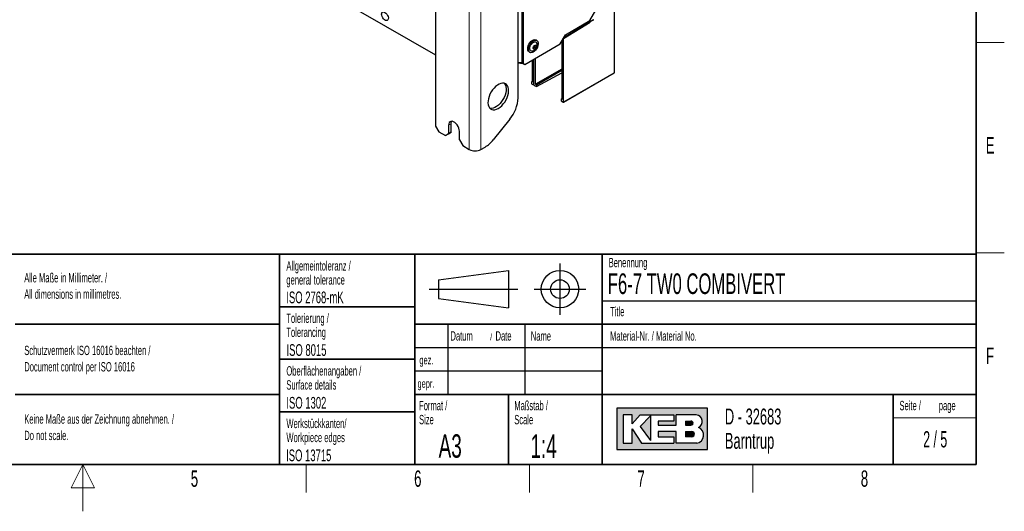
# Paper-space layout 'Blatt2' of a CAD drawing. Header units: millimetres. Extents: x 5 to 418, y 2 to 292.
# Tile 59 of 71: x 203 to 414, y 2 to 107. Entities that reach past the tile are written whole.
import ezdxf

# ---------------------------------------------------------------- set-up
doc = ezdxf.new("R2010")
doc.units = ezdxf.units.MM
doc.layers.add('SLD-0', color=7, linetype='Continuous')
doc.styles.add('SLDTEXTSTYLE1', font='TXT', dxfattribs={"width": 0.605})
doc.styles.add('SLDTEXTSTYLE2', font='TXT', dxfattribs={"width": 0.563})

# ---------------------------------------------------------------- blocks, each defined once
blk = doc.blocks.new('SW_NOTE_0_23')
at = {"layer": 'SLD-0', "color": 0, "char_height": 2, "attachment_point": 1, "style": 'SLDTEXTSTYLE1'}
for s, insert in [('Alle Maße in Millimeter. /', (0, 2.5781354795)), ('All dimensions in millimetres.', (0, -0.9218646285))]:
    blk.add_mtext(s, dxfattribs=dict(at, insert=insert))
blk = doc.blocks.new('SW_NOTE_0_26')
at = {"layer": 'SLD-0', "color": 0, "char_height": 2, "attachment_point": 1, "style": 'SLDTEXTSTYLE1'}
for s, insert in [('Keine Maße aus der Zeichnung abnehmen. /', (0, 2.5781354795)), ('Do not scale.', (0, -0.9218646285))]:
    blk.add_mtext(s, dxfattribs=dict(at, insert=insert))
blk = doc.blocks.new('SW_NOTE_0_27')
at = {"layer": 'SLD-0', "color": 0, "char_height": 2, "attachment_point": 1, "style": 'SLDTEXTSTYLE1'}
for s, insert in [('Schutzvermerk ISO 16016 beachten /', (0, 2.5781354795)), ('Document control per ISO 16016', (0, -0.9218646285))]:
    blk.add_mtext(s, dxfattribs=dict(at, insert=insert))
blk = doc.blocks.new('SW_NOTE_0_28')
at = {"layer": 'SLD-0', "color": 0, "char_height": 2, "attachment_point": 1, "style": 'SLDTEXTSTYLE1'}
for s, insert in [('Werkstückkanten/', (0, 2.5781354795)), ('Workpiece edges', (0, -0.4218645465))]:
    blk.add_mtext(s, dxfattribs=dict(at, insert=insert))
blk = doc.blocks.new('SW_NOTE_0_29')
at = {"layer": 'SLD-0', "color": 0, "char_height": 2, "attachment_point": 1, "style": 'SLDTEXTSTYLE1'}
for s, insert in [('Oberflächenangaben /', (0, 2.5781354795)), ('Surface details', (0, -0.4218645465))]:
    blk.add_mtext(s, dxfattribs=dict(at, insert=insert))
blk = doc.blocks.new('SW_NOTE_0_30')
at = {"layer": 'SLD-0', "color": 0, "char_height": 2, "attachment_point": 1, "style": 'SLDTEXTSTYLE1'}
for s, insert in [('Tolerierung /', (0, 2.5781354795)), ('Tolerancing', (0, -0.4218645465))]:
    blk.add_mtext(s, dxfattribs=dict(at, insert=insert))
blk = doc.blocks.new('SW_NOTE_0_31')
at = {"layer": 'SLD-0', "color": 0, "char_height": 2, "attachment_point": 1, "style": 'SLDTEXTSTYLE1'}
for s, insert in [('Allgemeintoleranz /', (0, 2.5781354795)), ('general tolerance', (0, -0.4218645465))]:
    blk.add_mtext(s, dxfattribs=dict(at, insert=insert))
blk = doc.blocks.new('SW_NOTE_0_32')
at = {"layer": 'SLD-0', "color": 0, "char_height": 2, "attachment_point": 1, "style": 'SLDTEXTSTYLE1'}
for s, insert in [('Format /', (0, 2.5781354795)), ('Size', (0, -0.4218645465))]:
    blk.add_mtext(s, dxfattribs=dict(at, insert=insert))
blk = doc.blocks.new('SW_NOTE_0_33')
at = {"layer": 'SLD-0', "color": 0, "attachment_point": 1, "style": 'SLDTEXTSTYLE1'}
for s, insert, char_height in [('Datum', (0, 2.5781354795), 2), ('/', (8.4829859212, 2.0780460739), 1.5), ('Date', (9.6392361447, 2.5781354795), 2)]:
    blk.add_mtext(s, dxfattribs=dict(at, insert=insert, char_height=char_height))
blk = doc.blocks.new('SW_NOTE_0_34')
at = {"layer": 'SLD-0', "color": 0, "char_height": 2, "attachment_point": 1, "style": 'SLDTEXTSTYLE1'}
for s, insert in [('Maßstab /', (0, 2.5781354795)), ('Scale', (0, -0.4218645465))]:
    blk.add_mtext(s, dxfattribs=dict(at, insert=insert))
blk = doc.blocks.new('SW_NOTE_0_35')
at = {"layer": 'SLD-0', "color": 0, "char_height": 3.4, "attachment_point": 1, "style": 'SLDTEXTSTYLE1'}
for s, insert in [('D - 32683', (0, 4.3828303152)), ('Barntrup', (0, -0.8171696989))]:
    blk.add_mtext(s, dxfattribs=dict(at, insert=insert))
blk = doc.blocks.new('SW_NOTE_0_36')
at = {"layer": 'SLD-0', "color": 0, "char_height": 2, "attachment_point": 1, "style": 'SLDTEXTSTYLE1'}
for s, insert in [('Seite /', (0, 2.5781354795)), ('page', (8.413542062, 2.5784205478))]:
    blk.add_mtext(s, dxfattribs=dict(at, insert=insert))

psp = doc.layouts.new('Blatt2')

# ---------------------------------------------------------------- hatches: boundary and pattern name
at = {"linetype": 'Continuous'}
h = psp.add_hatch(color=7, dxfattribs=at)
h.paths.add_polyline_path([(331.1423676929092, 15.18257760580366), (350.5207896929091, 15.18257760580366), (350.5207896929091, 24.04128480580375), (331.1423676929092, 24.04128480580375)], flags=0)
edge = h.paths.add_edge_path(flags=0)
edge.add_arc((347.9991875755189, 18.26988521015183), 1.720915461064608, -81.72003226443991, 70.17096003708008, ccw=False)
edge.add_line((348.2470169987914, 16.56690822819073), (348.2293995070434, 16.56675060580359))
edge.add_line((348.2293995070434, 16.56675060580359), (343.8767592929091, 16.56675060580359))
edge.add_line((343.8767592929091, 16.56675060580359), (343.8767592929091, 19.05826200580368))
edge.add_line((343.8767592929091, 19.05826200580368), (340.0010748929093, 19.05826200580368))
edge.add_line((340.0010748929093, 19.05826200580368), (340.0010748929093, 17.95092360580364))
edge.add_line((340.0010748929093, 17.95092360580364), (343.3230900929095, 17.95092360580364))
edge.add_line((343.3230900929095, 17.95092360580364), (343.3230900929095, 16.56675060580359))
edge.add_line((343.3230900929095, 16.56675060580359), (336.4022250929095, 16.56675060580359))
edge.add_line((336.4022250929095, 16.56675060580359), (334.4643828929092, 19.61193120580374))
edge.add_line((334.4643828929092, 19.61193120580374), (334.4643828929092, 16.56675060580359))
edge.add_line((334.4643828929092, 16.56675060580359), (332.5265406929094, 16.56675060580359))
edge.add_line((332.5265406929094, 16.56675060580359), (332.5265406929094, 22.65711180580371))
edge.add_line((332.5265406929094, 22.65711180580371), (334.4643828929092, 22.65711180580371))
edge.add_line((334.4643828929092, 22.65711180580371), (334.4643828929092, 20.71926960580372))
edge.add_line((334.4643828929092, 20.71926960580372), (336.1253904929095, 22.65711180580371))
edge.add_line((336.1253904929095, 22.65711180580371), (343.3230900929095, 22.65711180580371))
edge.add_line((343.3230900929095, 22.65711180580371), (343.3230900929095, 21.27293880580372))
edge.add_line((343.3230900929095, 21.27293880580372), (340.0010748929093, 21.27293880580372))
edge.add_line((340.0010748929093, 21.27293880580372), (340.0010748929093, 20.44243500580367))
edge.add_line((340.0010748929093, 20.44243500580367), (343.8767592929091, 20.44243500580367))
edge.add_line((343.8767592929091, 20.44243500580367), (343.8767592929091, 22.65711180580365))
edge.add_line((343.8767592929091, 22.65711180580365), (348.1497422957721, 22.65711180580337))
edge.add_line((348.1497422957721, 22.65711180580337), (348.151741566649, 22.65711180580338))
edge.add_line((348.151741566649, 22.65711180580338), (348.1521661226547, 22.65713246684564))
edge.add_arc((347.9523797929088, 21.20834406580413), 1.462498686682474, -64.4589412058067, 82.1484933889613, ccw=False)
psp.add_hatch(color=7, dxfattribs=at).paths.add_polyline_path([(338.3400672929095, 17.12041980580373), (338.3400672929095, 22.38027720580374), (336.1253904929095, 20.16560040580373)], flags=0)
h = psp.add_hatch(color=7, dxfattribs=at)
edge = h.paths.add_edge_path(flags=0)
edge.add_line((345.8146014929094, 20.44243500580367), (346.974194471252, 20.44243500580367))
edge.add_arc((347.0534490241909, 20.85768690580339), 0.4227474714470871, 259.1945394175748, 460.8054605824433)
edge.add_line((346.9741944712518, 21.27293880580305), (345.8146014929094, 21.27293880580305))
edge.add_line((345.8146014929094, 21.27293880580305), (345.8146014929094, 20.44243500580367))
h = psp.add_hatch(color=7, dxfattribs=at)
edge = h.paths.add_edge_path(flags=0)
edge.add_line((345.8146014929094, 17.95092360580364), (347.1991847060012, 17.95092360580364))
edge.add_arc((347.1991847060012, 18.50459280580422), 0.5536692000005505, 270.0000000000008, 450.0000000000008)
edge.add_line((347.1991847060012, 19.05826200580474), (347.1703327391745, 19.05826200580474))
edge.add_line((347.1703327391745, 19.05826200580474), (345.8146014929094, 19.05826200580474))
edge.add_line((345.8146014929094, 19.05826200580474), (345.8146014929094, 17.95092360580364))

# ---------------------------------------------------------------- linework, layer by layer
at = {"color": 7, "linetype": 'Continuous', "lineweight": 25}
for p, q in [((292.3726442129, 206.236357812), (292.3726442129, 84.367641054)), ((259.845730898, 118.3513099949), (292.3726435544, 99.5739230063)), ((310.0503120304, 90.3991583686), (310.0503120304, 118.254019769)), ((310.8458087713, 114.8551100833), (310.8458087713, 97.9118873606)), ((311.1109730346, 114.7020340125), (311.1109730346, 97.7588112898)), ((330.6653201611, 95.85545973), (330.6653201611, 115.1120531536)), ((325.4122077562, 106.9129332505), (327.1799746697, 109.9747934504)), ((319.7730324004, 103.0845957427), (325.4540506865, 106.5972468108)), ((326.2003706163, 107.0469728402), (319.778631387, 103.1772821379)), ((320.1972952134, 103.9024283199), (325.4122077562, 106.9129332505)), ((319.0659243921, 101.9428357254), (320.1972952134, 103.9024283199)), ((311.4645264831, 97.5546421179), (319.0659243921, 101.9428357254)), ((313.4094020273, 101.3620249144), (313.3238136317, 100.973139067)), ((313.4794487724, 101.3000039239), (313.3762041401, 101.2111881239)), ((313.4055133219, 101.3443567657), (313.4794487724, 101.3000039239)), ((313.7067908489, 101.6178505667), (313.4094020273, 101.3620249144)), ((313.512646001, 101.4508409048), (313.4794487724, 101.3000039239)), ((313.4794487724, 101.3000039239), (313.8330028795, 101.0959014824)), ((313.5356133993, 100.8400754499), (313.8330028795, 101.0959014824)), ((313.699282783, 101.6113914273), (313.918591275, 101.4847873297)), ((313.918591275, 101.4847873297), (313.7067908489, 101.6178505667)), ((313.8330028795, 101.0959014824), (313.918591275, 101.4847873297)), ((314.0581223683, 102.6798727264), (313.8813453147, 102.7819239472)), ((319.4194229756, 102.5551146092), (319.4194229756, 90.0479274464)), ((319.7370969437, 103.1053408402), (319.7730324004, 103.0845957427)), ((319.7730324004, 89.5376367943), (319.7730324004, 103.0845957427)), ((312.4064650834, 100.2270781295), (312.5832421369, 100.1250269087)), ((313.3238136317, 100.973139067), (313.5356133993, 100.8400754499)), ((310.0503135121, 97.7879996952), (310.2519069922, 97.8963944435)), ((310.1387025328, 97.9526368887), (310.1066603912, 97.9711344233)), ((310.8458087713, 97.9118873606), (311.1109730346, 97.7588112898)), ((311.1993622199, 97.7077181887), (310.8458087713, 97.9118873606)), ((311.1109730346, 97.7588112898), (311.4645264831, 97.5546421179)), ((311.4645264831, 97.5546421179), (311.1993622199, 97.7077181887)), ((313.0554622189, 98.473069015), (313.0554622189, 93.7217637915)), ((313.4090703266, 93.2114738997), (313.4090703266, 98.6772005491)), ((313.4444249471, 93.1910641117), (313.4444249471, 98.6976124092)), ((313.7980330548, 93.2930867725), (313.7980330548, 98.9017439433)), ((319.4194247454, 96.5382697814), (313.7980330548, 93.2930867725)), ((313.9570781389, 93.2012719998), (319.419425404, 96.3546385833)), ((313.9570781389, 92.7930068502), (319.419425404, 95.7299396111)), ((319.7471252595, 89.480385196), (330.6028150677, 95.7472053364)), ((313.0554626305, 93.9119223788), (312.8964171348, 93.8135785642)), ((312.8964171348, 93.8135785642), (312.8964171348, 93.4053134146)), ((312.8964171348, 93.8135785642), (313.0554622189, 93.7217637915)), ((312.8964171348, 93.4053134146), (313.3206409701, 93.1604142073)), ((313.3831631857, 93.1542223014), (313.4444339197, 93.1895914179)), ((313.5328543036, 93.0379060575), (313.9570781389, 92.7930068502)), ((313.7980330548, 93.2930867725), (313.9570781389, 93.2012719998)), ((313.9570781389, 93.2012719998), (313.9570781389, 92.7930068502)), ((319.4194233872, 90.2380860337), (319.2603792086, 90.1397414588)), ((319.2603792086, 90.1397414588), (319.2603792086, 89.7314763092)), ((319.2603792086, 90.1397414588), (319.4194229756, 90.0479274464)), ((319.2603792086, 89.7314763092), (319.6846030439, 89.4865771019)), ((292.3726442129, 84.367641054), (293.0797497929, 83.1428952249)), ((295.2010718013, 84.5720420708), (295.2010718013, 82.7348245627)), ((295.7314016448, 83.0409774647), (295.7314016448, 84.8781949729)), ((308.2825447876, 85.8429214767), (304.7470116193, 81.4447525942)), ((293.0797497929, 83.1428952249), (294.4939635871, 82.3264869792)), ((294.4939635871, 82.3264869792), (295.2010718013, 82.7348245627)), ((295.0242934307, 82.6326398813), (294.4939635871, 82.3264869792)), ((295.7314016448, 83.0409774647), (295.0242934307, 82.6326398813)), ((295.2010718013, 82.7348245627), (295.7314016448, 83.0409774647)), ((297.499168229, 81.4081617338), (297.499168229, 83.2453792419)), ((297.499168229, 81.4081617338), (298.206273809, 80.1834159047)), ((298.206273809, 80.1834159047), (299.6204876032, 79.367007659)), ((302.0953610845, 79.367007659), (302.979243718, 79.8772622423))]:
    psp.add_line(p, q, dxfattribs=at)
at = {"color": 7, "linetype": 'Continuous', "lineweight": 18}
for p, q in [((299.6204876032, 202.8688093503), (299.6204876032, 79.367007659)), ((302.0953610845, 202.8688093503), (302.0953610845, 79.367007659)), ((330.6302355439, 95.805333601), (330.6302355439, 115.0619270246)), ((310.1387025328, 97.9526368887), (310.1387025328, 97.9637761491)), ((319.7730324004, 89.5376367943), (330.6302355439, 95.805333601)), ((313.4090703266, 93.2114738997), (313.4444255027, 93.2318854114)), ((295.2010718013, 84.5720420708), (295.7314016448, 84.8781949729))]:
    psp.add_line(p, q, dxfattribs=at)
at = {"color": 7, "linetype": 'Continuous', "lineweight": 25, "flags": 128}
for points in [[(281.4849414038, 107.0723744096), (281.2781668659, 107.2640476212), (281.0990346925, 107.5069273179), (280.9634616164, 107.7794446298), (280.8834939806, 108.057367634), (280.866237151, 108.3160194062), (280.9132244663, 108.5324065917), (281.0202809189, 108.6872996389), (281.1778941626, 108.7669471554), (281.3720594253, 108.7642611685), (281.585524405, 108.6794855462), (281.7993216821, 108.5201569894), (281.9944545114, 108.3004238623), (282.1535844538, 108.0398164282), (282.2625721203, 107.7614813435), (282.3117334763, 107.4901666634), (282.2967003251, 107.2499669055), (282.2188084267, 107.0622252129), (282.0849788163, 106.9436307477), (281.9071028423, 106.9047181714), (281.700985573, 106.9489384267), (281.4849414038, 107.0723744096)], [(312.4064650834, 100.2270781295), (312.4059902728, 100.2273546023), (312.2458678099, 100.3735693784), (312.1421720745, 100.5908471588), (312.1014187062, 100.8655317), (312.1261687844, 101.1803667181), (312.2148674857, 101.515567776), (312.3619402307, 101.8500732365), (312.5581469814, 102.1628651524), (312.7911591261, 102.4342878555), (313.0463359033, 102.6472900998), (313.3076430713, 102.788487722), (313.5586617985, 102.8490076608), (313.7836199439, 102.8250468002), (313.8813453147, 102.7819239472)], [(313.0291360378, 100.0777580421), (312.7892559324, 100.0593340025), (312.5827673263, 100.1253033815), (312.4226448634, 100.2715181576), (312.3189491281, 100.488795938), (312.2781957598, 100.7634804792), (312.302945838, 101.0783154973), (312.3916445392, 101.4135165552), (312.5387172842, 101.7480220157), (312.7349240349, 102.0608139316), (312.9679361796, 102.3322366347), (313.2231129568, 102.545238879), (313.4844201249, 102.6864365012), (313.7354388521, 102.74695644), (313.9603969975, 102.7229955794), (314.1451595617, 102.6160579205), (314.2781170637, 102.4328681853), (314.3509152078, 102.1849322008), (314.3589804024, 101.8878273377), (314.3018055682, 101.56022681), (314.1829830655, 101.2227141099), (314.0099788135, 100.8964936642), (313.7936634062, 100.6020615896), (313.5476292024, 100.3579232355), (313.2873348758, 100.1794179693), (313.0291360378, 100.0777580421)], [(313.1032578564, 100.4145426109), (312.9016642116, 100.4038329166), (312.7340165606, 100.4740283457), (312.6138973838, 100.6194336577), (312.5510373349, 100.8282790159), (312.550529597, 101.0836383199), (312.6124150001, 101.3648231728), (312.7316800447, 101.6490608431), (312.8986625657, 101.9133162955), (313.099834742, 102.1361860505), (313.3188982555, 102.2996133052), (313.5381066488, 102.3903570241), (313.7397002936, 102.4010636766), (313.9073472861, 102.3308709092), (314.0274671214, 102.1854659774), (314.0650482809, 102.0927388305)], [(313.522373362, 100.7799145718), (313.3999907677, 100.7827770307), (313.311285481, 100.8535680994), (313.2697622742, 100.9815073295), (313.2817425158, 101.1471228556), (313.3454026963, 101.3251944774), (313.4510510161, 101.4886183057), (313.5826031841, 101.612510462), (313.7200315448, 101.678011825), (313.842414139, 101.6751493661), (313.9311194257, 101.6043582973), (313.9726426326, 101.4764190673), (313.9606617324, 101.310803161), (313.8970015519, 101.1327315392), (313.7913538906, 100.9693080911), (313.6598017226, 100.8454159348), (313.522373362, 100.7799145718)], [(305.8076713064, 88.1444725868), (306.1811134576, 88.3967591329), (306.5438134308, 88.7151978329), (306.8853346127, 89.0906245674), (307.1958541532, 89.5122401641), (307.4664382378, 89.9679153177), (307.6893028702, 90.4445358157), (307.8580364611, 90.9283987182), (307.9677842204, 91.4055804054), (308.0153890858, 91.8623586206), (307.9994826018, 92.2855812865), (307.9205217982, 92.6630771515), (307.7807773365, 92.9839957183), (307.5842702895, 93.2390931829), (307.3366549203, 93.4210358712), (307.0450527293, 93.5245903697), (306.7178535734, 93.5467763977), (306.3644693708, 93.4869527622), (305.9950680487, 93.346843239), (305.6202745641, 93.1304795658), (305.250873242, 92.8440874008), (304.8974903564, 92.495903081), (304.5702898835, 92.0959401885), (304.2786876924, 91.6557089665), (304.0310723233, 91.1878756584), (303.8345652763, 90.7058959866), (303.6948221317, 90.2236326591), (303.615860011, 89.7549698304), (303.5999535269, 89.3133819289), (303.6475597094, 88.9115678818), (303.7573074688, 88.5610982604), (303.9260397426, 88.2720502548), (304.148904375, 88.0527437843), (304.4194884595, 87.9094783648), (304.7300080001, 87.8463809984), (305.0715291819, 87.8652662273), (305.4342291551, 87.9655920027), (305.8076713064, 88.1444725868)], [(307.0822222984, 93.5163937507), (307.1589743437, 93.4264283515), (307.3277079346, 93.1373811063), (307.437455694, 92.7869114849), (307.4850605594, 92.3851027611), (307.4691540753, 91.9435148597), (307.3901932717, 91.4748467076), (307.25044881, 90.9925887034), (307.053941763, 90.510602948), (306.8063263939, 90.0427696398), (306.5147242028, 89.6025445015), (306.1875250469, 89.2025823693), (305.8341408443, 88.8543942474), (305.4647395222, 88.5679990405), (305.0899460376, 88.3516353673), (304.7205447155, 88.211528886), (304.36716183, 88.1517090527), (304.039961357, 88.1738943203), (304.0027944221, 88.1820902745)], [(297.499168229, 83.2453792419), (297.4657773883, 83.5821942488), (297.3675515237, 83.9379919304), (297.2101936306, 84.2920806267), (297.0028522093, 84.6238967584), (296.7575786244, 84.9141393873), (296.4886211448, 85.1459564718), (296.2116162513, 85.305867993), (295.9426614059, 85.3845810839), (295.6973851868, 85.377526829), (295.4900437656, 85.2851020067), (295.3326885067, 85.1126933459), (295.2344600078, 84.8703063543), (295.2010718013, 84.5720420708)], [(295.7314016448, 84.8781949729), (295.7647898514, 85.1764592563), (295.8473265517, 85.392071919)]]:
    psp.add_lwpolyline(points, dxfattribs=at)
at = {"color": 7, "linetype": 'Continuous', "lineweight": 25}
for centre, radius, start, end in [((310.4928508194, 99.5834482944), 1.657682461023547, 254.5164119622, 282.2936055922), ((310.841852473, 99.3119245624), 1.530386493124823, 242.647792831, 277.7223467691), ((330.5403197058, 95.855463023), 0.125, 299.997168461, 0), ((302.3839619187, 90.7525585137), 7.674491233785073, 320.2279731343, 357.3606719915), ((299.61691449, 85.4497573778), 6.508299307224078, 301.1059193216, 322.0212721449), ((300.8579243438, 81.755247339), 2.689784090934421, 242.609628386, 297.390371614)]:
    psp.add_arc(centre, radius, start, end, dxfattribs=at)
at = {"color": 7, "linetype": 'Continuous', "lineweight": 18}
for centre, radius, start, end in [((330.5683489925, 95.7989953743), 0.0622102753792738, 303.6436157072, 5.8476653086), ((330.60371067, 95.8612404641), 0.0618800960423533, 295.3818862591, 354.6397090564)]:
    psp.add_arc(centre, radius, start, end, dxfattribs=at)
at = {"color": 7, "linetype": 'Continuous', "lineweight": 25}
for centre, major_axis, ratio, start_param, end_param in [((326.1988341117, 107.148130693), (0.06208749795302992, 0.1084909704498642), 0.5748567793, 3.942200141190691, 4.710145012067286), ((313.3206682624, 93.2624790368), (-0.06249491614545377, 0.1082561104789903), 0.5775574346, 2.356123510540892, 3.927224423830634), ((313.5328272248, 93.1400022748), (-0.06251396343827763, 0.108289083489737), 0.5772057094, 0.785327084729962, 2.356427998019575), ((319.6846292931, 89.5886425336), (-0.06249491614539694, 0.1082561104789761), 0.5775574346, 2.356123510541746, 3.927224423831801)]:
    psp.add_ellipse(centre, major_axis=major_axis, ratio=ratio, start_param=start_param, end_param=end_param, dxfattribs=at)
psp.add_open_spline([(313.116835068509, 100.4176222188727), (313.210533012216, 100.4476343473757), (313.3853948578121, 100.5036438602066), (313.614364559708, 100.6603218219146), (313.8120035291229, 100.8576160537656), (313.9798615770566, 101.1148317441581), (314.0914839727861, 101.4079175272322), (314.1278466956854, 101.7072442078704), (314.1162293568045, 101.9348456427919), (314.0715387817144, 102.053107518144), (314.0597700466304, 102.084250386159)], degree=3, knots=[0, 0, 0, 0, 0.1382807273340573, 0.2580635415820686, 0.3876613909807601, 0.5288599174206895, 0.6841899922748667, 0.8219805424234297, 0.9531206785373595, 0.9999999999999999, 0.9999999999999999, 0.9999999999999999, 0.9999999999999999], dxfattribs=at)
at = {"layer": 'SLD-0', "lineweight": 35}
for p, q in [((408, 12), (408, 282.5)), ((135, 57), (408, 57)), ((259, 57), (259, 12)), ((288, 57), (288, 12)), ((328, 57.0000000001), (328, 12)), ((408, 57), (408, 12)), ((259, 45.75), (288, 45.75)), ((202.5, 42), (259, 42)), ((408, 42), (288, 42)), ((259, 34.5), (288, 34.5)), ((202.5, 27), (259, 27)), ((288, 27), (408, 27)), ((308, 27), (308, 12)), ((390.2572074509, 27), (390.2572074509, 12)), ((259, 23.25), (288, 23.25)), ((26, 12), (408, 12)), ((135, 12), (408, 12))]:
    psp.add_line(p, q, dxfattribs=at)
at = {"layer": 'SLD-0', "lineweight": 18}
for p, q in [((408, 102.25), (414, 102.25)), ((408, 57.25), (414, 57.25)), ((390.2572074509, 22), (408, 22)), ((217, 12), (214.5, 7)), ((217, 2), (217, 12)), ((219.5, 7), (217, 12)), ((264.75, 6), (264.75, 12)), ((312.5, 6), (312.5, 12)), ((360.25, 6), (360.25, 12)), ((214.5, 7), (219.5, 7))]:
    psp.add_line(p, q, dxfattribs=at)
at = {"layer": 'SLD-0'}
for p, q in [((319, 55), (319, 44)), ((293, 51.5), (308, 53.5)), ((308, 53.5), (308, 45.5)), ((293, 51.5), (293, 47.5)), ((291, 49.5), (310, 49.5)), ((313.5, 49.5), (324.5, 49.5)), ((293, 47.5), (308, 45.5)), ((328, 47.0000000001), (408, 47.0000000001)), ((295, 42), (295, 27)), ((311.5, 42), (311.5, 27)), ((288, 37), (408, 37)), ((288, 32), (328, 32)), ((348.1497422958, 22.6571118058), (348.1517415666, 22.6571118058)), ((348.1517415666, 22.6571118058), (348.1521661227, 22.6571324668)), ((348.229399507, 16.5667506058), (348.2470169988, 16.5669082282))]:
    psp.add_line(p, q, dxfattribs=at)
at = {"layer": 'SLD-0', "linetype": 'Continuous'}
for p, q in [((350.5207896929, 24.0412848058), (331.1423676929, 24.0412848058)), ((331.1423676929, 24.0412848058), (331.1423676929, 15.1825776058)), ((350.5207896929, 15.1825776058), (350.5207896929, 24.0412848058)), ((334.4643828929, 22.6571118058), (332.5265406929, 22.6571118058)), ((332.5265406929, 22.6571118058), (332.5265406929, 16.5667506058)), ((334.4643828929, 20.7192696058), (336.1253904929, 22.6571118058)), ((334.4643828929, 20.7192696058), (334.4643828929, 22.6571118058)), ((336.1253904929, 22.6571118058), (343.3230900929, 22.6571118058)), ((338.3400672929, 22.3802772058), (336.1253904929, 20.1656004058)), ((338.3400672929, 22.3802772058), (338.3400672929, 17.1204198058)), ((340.0010748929, 21.2729388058), (340.0010748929, 20.4424350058)), ((343.3230900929, 21.2729388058), (340.0010748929, 21.2729388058)), ((343.3230900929, 22.6571118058), (343.3230900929, 21.2729388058)), ((348.1497422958, 22.6571118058), (343.8767592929, 22.6571118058)), ((343.8767592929, 20.4424350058), (343.8767592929, 22.6571118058)), ((345.8146014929, 21.2729388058), (346.9741944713, 21.2729388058)), ((345.8146014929, 21.2729388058), (345.8146014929, 20.4424350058)), ((348.1497422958, 22.6571118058), (348.1517415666, 22.6571118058)), ((348.1517415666, 22.6571118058), (348.1521661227, 22.6571324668)), ((334.4643828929, 16.5667506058), (334.4643828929, 19.6119312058)), ((334.4643828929, 19.6119312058), (336.4022250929, 16.5667506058)), ((336.1253904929, 20.1656004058), (338.3400672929, 17.1204198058)), ((340.0010748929, 20.4424350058), (343.8767592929, 20.4424350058)), ((340.0010748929, 19.0582620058), (340.0010748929, 17.9509236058)), ((343.8767592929, 19.0582620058), (340.0010748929, 19.0582620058)), ((343.8767592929, 16.5667506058), (343.8767592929, 19.0582620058)), ((345.8146014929, 20.4424350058), (346.9741944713, 20.4424350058)), ((345.8146014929, 19.0582620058), (347.199184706, 19.0582620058)), ((345.8146014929, 19.0582620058), (345.8146014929, 17.9509236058)), ((347.1703327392, 19.0582620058), (347.199184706, 19.0582620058)), ((340.0010748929, 17.9509236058), (343.3230900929, 17.9509236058)), ((343.3230900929, 17.9509236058), (343.3230900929, 16.5667506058)), ((347.199184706, 17.9509236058), (345.8146014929, 17.9509236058)), ((331.1423676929, 15.1825776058), (350.5207896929, 15.1825776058)), ((332.5265406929, 16.5667506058), (334.4643828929, 16.5667506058)), ((336.4022250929, 16.5667506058), (343.3230900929, 16.5667506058)), ((348.229399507, 16.5667506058), (343.8767592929, 16.5667506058)), ((348.229399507, 16.5667506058), (348.2470169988, 16.5669082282))]:
    psp.add_line(p, q, dxfattribs=at)
at = {"layer": 'SLD-0'}
for radius in [3.999999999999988, 1.999999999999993]:
    psp.add_circle((319, 49.5), radius, dxfattribs=at)
at = {"layer": 'SLD-0', "linetype": 'Continuous'}
for centre, radius, start, end in [((347.0534490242, 20.8576869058), 0.4227474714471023, 259.1945394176, 100.8054605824), ((347.9523797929, 21.2083440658), 1.46249868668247, 295.5410587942, 82.1484933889), ((347.199184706, 18.5045928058), 0.5536692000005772, 270, 90), ((347.9991875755, 18.2698852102), 1.720915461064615, 278.2799677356, 70.1709600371)]:
    psp.add_arc(centre, radius, start, end, dxfattribs=at)

# ---------------------------------------------------------------- block references
at = {"layer": 'SLD-0'}
for name, p in [('SW_NOTE_0_31', (260.5043854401, 52.9003064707)), ('SW_NOTE_0_23', (204.4639500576, 50.3606872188)), ('SW_NOTE_0_30', (260.5022836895, 41.7004098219)), ('SW_NOTE_0_33', (295.5861619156, 37.9261102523)), ('SW_NOTE_0_27', (204.4639500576, 34.8276741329)), ('SW_NOTE_0_29', (260.5027641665, 30.4450935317)), ('SW_NOTE_0_32', (288.8790098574, 23.0287702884)), ('SW_NOTE_0_34', (309.2314641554, 23.0287700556)), ('SW_NOTE_0_36', (391.5827404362, 23.0329928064)), ('SW_NOTE_0_35', (354.2591907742, 19.5828264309)), ('SW_NOTE_0_26', (204.4639500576, 20.1508694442)), ('SW_NOTE_0_28', (260.5090753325, 19.2125013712))]:
    psp.add_blockref(name, p, dxfattribs=at)

# ---------------------------------------------------------------- texts
for s, insert, char_height, attachment_point, style in [('E', (410.9815679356, 82.0010772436), 3.5, 2, 'SLDTEXTSTYLE1'), ('Benennung', (329.4092408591, 56.1865848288), 2, 1, 'SLDTEXTSTYLE1'), ('F6-7 TW0 COMBIVERT', (329.222041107, 52.8643539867), 4.4, 1, 'SLDTEXTSTYLE1'), ('ISO 2768-mK', (260.4940938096, 48.9932287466), 2.5, 1, 'SLDTEXTSTYLE1'), ('Title', (329.7169273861, 45.7051426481), 2, 1, 'SLDTEXTSTYLE1'), ('Name', (312.770034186, 40.4793879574), 2, 1, 'SLDTEXTSTYLE1'), ('Material-Nr. / Material No.', (329.7169273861, 40.4793879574), 2, 1, 'SLDTEXTSTYLE1'), ('ISO 8015', (260.5277662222, 37.732972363), 2.5, 1, 'SLDTEXTSTYLE1'), ('F', (410.9536166, 37.0010772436), 3.5, 2, 'SLDTEXTSTYLE1'), ('gez.', (288.9470592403, 35.2328921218), 1.8, 1, 'SLDTEXTSTYLE1'), ('gepr.', (288.5445949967, 30.2118970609), 1.8, 1, 'SLDTEXTSTYLE1'), ('ISO 1302', (260.5038336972, 26.4529504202), 2.5, 1, 'SLDTEXTSTYLE1'), ('2 / 5', (399.2267893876, 19.1523676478), 3.5, 2, 'SLDTEXTSTYLE2'), ('A3', (293.0566699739, 18.4626222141), 5, 1, 'SLDTEXTSTYLE1'), ('1:4', (312.6833009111, 18.426931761), 5, 1, 'SLDTEXTSTYLE1'), ('ISO 13715', (260.4472726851, 15.2160422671), 2.5, 1, 'SLDTEXTSTYLE1'), ('5', (240.8527123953, 10.7429955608), 3.5, 2, 'SLDTEXTSTYLE1'), ('6', (288.6027123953, 10.7429955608), 3.5, 2, 'SLDTEXTSTYLE1'), ('7', (336.3527123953, 10.7429955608), 3.5, 2, 'SLDTEXTSTYLE1'), ('8', (384.1027123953, 10.7429955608), 3.5, 2, 'SLDTEXTSTYLE1')]:
    psp.add_mtext(s, dxfattribs=dict(at, insert=insert, char_height=char_height, attachment_point=attachment_point, style=style))

doc.saveas('drawing.dxf')
